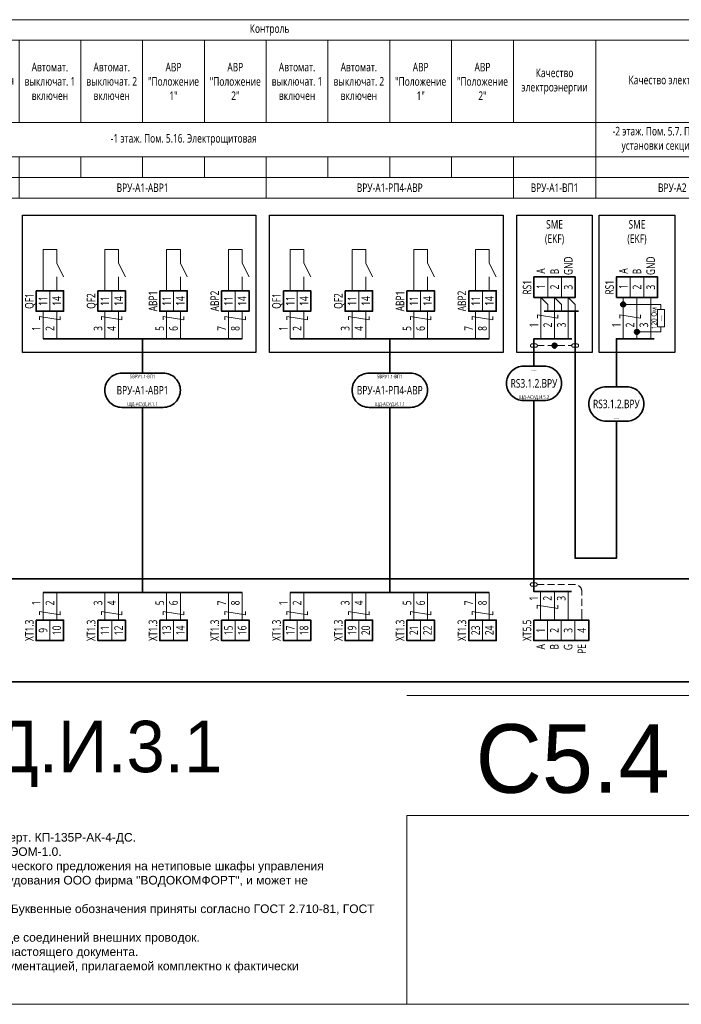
# Model space of a CAD drawing. Header units: millimetres. Extents: x -1173 to 6733, y -4591 to 345.
# Tile 14 of 93: x -475 to -282, y -2771 to -2484. Entities that reach past the tile are written whole.
import ezdxf
from ezdxf.enums import TextEntityAlignment as Align

# ---------------------------------------------------------------- set-up
doc = ezdxf.new("R2018")
doc.units = ezdxf.units.MM
doc.set_wipeout_variables(frame=1)
doc.linetypes.add('JIS_02_2.0', pattern=[3, 2, -1])
doc.layers.get('0').update_dxf_attribs({"lineweight": 15})
for name, color, linetype, lineweight in [('AK_Drawing', 7, 'Continuous', 35), ('AK_Drawing_Thin', 7, 'Continuous', 15), ('AK_Equipment', 7, 'Continuous', 35), ('AK_Multy_Wire', 7, 'Continuous', 35), ('AK_Table', 7, 'Continuous', 35), ('AK_Wire', 7, 'Continuous', 15), ('AK_Wire_Number', 7, 'Continuous', 15)]:
    doc.layers.add(name, color=color, linetype=linetype, lineweight=lineweight)
doc.layers.add('UNPLOTTED', color=2, linetype='Continuous', lineweight=15, plot=False)
doc.styles.add('CP.Text', font='arial.ttf')
doc.styles.add('PT Sans Narrow', font='PTN57F.ttf')
doc.styles.get("Standard").update_dxf_attribs({"font": 'arial.ttf'})
doc.styles.add('Trebuchet MS', font='trebuc.ttf', dxfattribs={"width": 0.75})

# ---------------------------------------------------------------- blocks, each defined once
blk = doc.blocks.new('*U1')
at = {"layer": 'UNPLOTTED'}
blk.add_line((0, 90), (-185, 90), dxfattribs=at)
for points in [[(0, 0), (-395, 0), (-395, 287), (0, 287)], [(-185, 55), (0, 55), (0, 0), (-185, 0)]]:
    blk.add_lwpolyline(points, close=True, dxfattribs=at)
blk = doc.blocks.new('*U518')
for p, q in [((284, 0), (0, 0)), ((0, -30), (284, -30))]:
    blk.add_line(p, q)
at = {"style": 'Trebuchet MS', "width": 0.75}
blk.add_attdef('TAG1', text='', height=2.5, dxfattribs=at).set_placement((2, -27), align=Align.MIDDLE_LEFT)
at = {"lineweight": 30, "width": 0.75, "flags": 104}
blk.add_attdef('CATDESC', text='', height=2.5, dxfattribs=at).set_placement((282, -25), align=Align.MIDDLE_RIGHT)
at = {"layer": 'UNPLOTTED', "style": 'Trebuchet MS', "width": 0.75, "flags": 8}
for tag, p in [('DESC1', (1, -3)), ('DESC2', (1, -5)), ('DESC3', (1, -7)), ('FAMILY', (1, -13.73)), ('SYSTEM_NAME', (1, -17.99)), ('POSITION_N', (1, -15.99))]:
    blk.add_attdef(tag, p, '', height=1, dxfattribs=at)
blk = doc.blocks.new('*T517')
at = {"layer": 'AK_Table', "color": 0, "linetype": 'ByBlock', "lineweight": -2, "transparency": 16777216}
for p, q in [((0, 0), (315, 0)), ((0, 0), (0, -52)), ((25, 0), (25, -52)), ((315, 0), (315, -52)), ((25, -6), (315, -6)), ((43, -6), (43, -30)), ((61, -6), (61, -30)), ((79, -6), (79, -30)), ((97, -6), (97, -30)), ((115, -6), (115, -30)), ((133, -6), (133, -30)), ((151, -6), (151, -30)), ((169, -6), (169, -30)), ((187, -6), (187, -30)), ((205, -6), (205, -30)), ((223, -6), (223, -30)), ((241, -6), (241, -30)), ((265, -6), (265, -52)), ((0, -30), (315, -30)), ((0, -40), (315, -40)), ((43, -40), (43, -46)), ((61, -40), (61, -46)), ((79, -40), (79, -46)), ((97, -40), (97, -52)), ((115, -40), (115, -46)), ((133, -40), (133, -46)), ((151, -40), (151, -46)), ((169, -40), (169, -52)), ((187, -40), (187, -46)), ((205, -40), (205, -46)), ((223, -40), (223, -46)), ((241, -40), (241, -52)), ((0, -46), (315, -46)), ((0, -52), (315, -52))]:
    blk.add_line(p, q, dxfattribs=at)
at = {"layer": 'AK_Table', "color": 0, "transparency": 16777216, "char_height": 2.5, "attachment_point": 5, "style": 'Trebuchet MS'}
for s, insert, width in [('Контроль ', (170, -3), 289), ('Автомат. выключат. 1 включен', (34, -18), 17), ('Автомат. выключат. 2 включен', (52, -18), 17), ('Наличие напряжения на вводе 1', (70, -18), 17), ('Наличие напряжения на вводе 2', (88, -18), 17), ('Автомат. выключат. 1 включен', (106, -18), 17), ('Автомат. выключат. 2 включен', (124, -18), 17), ('Автомат. выключат. 1 включен', (178, -18), 17), ('Автомат. выключат. 2 включен', (196, -18), 17), ('Наименование', (12.5, -15), 24), ('АВР "Положение 1"', (142, -18), 17), ('АВР "Положение 2"', (160, -18), 17), ('АВР "Положение 1"', (214, -18), 17), ('АВР "Положение 2"', (232, -18), 17), ('Качество электроэнергии', (253, -18), 23), ('Качество электроэнергии', (290, -18), 49), ('Место отбора параметра', (12.5, -35), 23), ('-2 этаж. Пом. 5.7. Помещение для установки секционных узлов', (290, -35), 49), ('-1 этаж. Пом. 5.16. Электрощитовая', (145, -35), 239), ('Чертеж установки', (12.5, -43), 23), ('Позиция', (12.5, -49), 23), ('ВРУ-А1-ВП1', (61, -49), 71), ('ВРУ-А1-АВР1', (133, -49), 71), ('ВРУ-А1-РП4-АВР', (205, -49), 71), ('ВРУ-А1-ВП1', (253, -49), 23), ('ВРУ-А2 ВП1', (290, -49), 49)]:
    blk.add_mtext(s, dxfattribs=dict(at, insert=insert, width=width))
blk = doc.blocks.new('*U56')
blk.add_lwpolyline([(-3, 5), (3, 5, -0.414214), (8, 0), (8, 0, -0.414214), (3, -5), (-3, -5, -0.414214), (-8, 0), (-8, 0, -0.414214)], format="xyb", close=True)
at = {"style": 'Trebuchet MS', "width": 0.75}
blk.add_attdef('CA_CIRCUIT_NUMBER', text='', height=2.5, dxfattribs=at).set_placement((0, 0), align=Align.MIDDLE_CENTER)
at = {"lineweight": 30, "width": 0.75, "flags": 1}
blk.add_attdef('CA_CABLE_TYPE', text='', height=2.5, rotation=90, dxfattribs=at).set_placement((0, -35), align=Align.BOTTOM_CENTER)
at = {"style": 'Trebuchet MS', "width": 0.75}
blk.add_attdef('LENGTH', text='', height=2.5, rotation=90, dxfattribs=at).set_placement((2, -34.82), align=Align.MIDDLE_CENTER)
at = {"layer": 'UNPLOTTED', "style": 'Trebuchet MS', "width": 0.75}
for tag, p in [('LOAD_NAME', (0, 4)), ('PANEL_NAME', (0, -4))]:
    blk.add_attdef(tag, text='', height=1, dxfattribs=at).set_placement(p, align=Align.MIDDLE_CENTER)
blk = doc.blocks.new('WDDOT')
for radius in [0.7, 0.5, 0.3, 0.1]:
    blk.add_circle((0, 0), radius)
blk = doc.blocks.new('*U38')
at = {"layer": 'AK_Drawing_Thin', "linetype": 'JIS_02_2.0'}
blk.add_lwpolyline([(1, 0, -0.414214), (0.5, -0.5), (-0.5, -0.5, -0.414214), (-1, 0, -0.414214), (-0.5, 0.5), (0.5, 0.5, -0.414214), (1, 0), (11, 0, -0.414214), (11.5, 0.5), (12.5, 0.5, -0.414214), (13, 0, -0.414214), (12.5, -0.5), (11.5, -0.5, -0.414214), (11, 0)], format="xyb", dxfattribs=at)
at = {"layer": 'AK_Drawing'}
blk.add_blockref('WDDOT', (6, 0), dxfattribs=at)
blk = doc.blocks.new('*U220')
blk.add_wipeout([(0, 0), (0, 6), (12, 6), (12, 0)])
blk.add_lwpolyline([(0, 0), (12, 0), (12, 6), (0, 6)], close=True)
at = {"lineweight": -2}
for points in [[(4, 0), (8, 0), (8, 6), (4, 6)], [(8, 0), (12, 0), (12, 6), (8, 6)]]:
    blk.add_lwpolyline(points, close=True, dxfattribs=at)
at = {"style": 'Trebuchet MS', "width": 0.75}
blk.add_attdef('TAG1', text='', height=2.5, rotation=90, dxfattribs=at).set_placement((-2, 3), align=Align.MIDDLE_CENTER)
at = {"style": 'Trebuchet MS', "width": 0.75, "flags": 12}
for tag, p in [('TERM01', (2, 3.22)), ('TERM02', (6, 3.06)), ('TERM03', (10, 3.03))]:
    blk.add_attdef(tag, text='', height=2.5, rotation=90, dxfattribs=at).set_placement(p, align=Align.MIDDLE_CENTER)
for tag, p in [('NOTE01', (2, 7)), ('NOTE02', (6, 7)), ('NOTE03', (10, 7))]:
    blk.add_attdef(tag, text='', height=2.5, rotation=90, dxfattribs=at).set_placement(p, align=Align.MIDDLE_RIGHT)
blk = doc.blocks.new('*U293')
at = {"layer": 'AK_Drawing', "lineweight": 30}
blk.add_lwpolyline([(-5, 40), (17, 40), (17, 0), (-5, 0)], close=True, dxfattribs=at)
at = {"layer": 'AK_Multy_Wire'}
blk.add_line((13, 12), (3, 12), dxfattribs=at)
for points in [[(12, 0), (12, 12)], [(11, 4), (0, 4), (0, 0)]]:
    blk.add_lwpolyline(points, dxfattribs=at)
at = {"layer": 'AK_Wire'}
for points in [[(4, 12), (4, 14), (2, 16)], [(2, 16), (2, 4)], [(8, 12), (8, 14), (6, 16)], [(6, 16), (6, 4)], [(12, 12), (12, 14), (10, 16)], [(10, 16), (10, 4)], [(1, 10), (1, 11), (7, 10), (7, 11)]]:
    blk.add_lwpolyline(points, dxfattribs=at)
at = {"layer": 'AK_Drawing'}
blk.add_blockref('*U38', (0, 2), dxfattribs=at)
at = {"lineweight": 30, "width": 0.75, "flags": 104}
for tag, p in [('TAG3', (6, 79)), ('TAG2', (6, 62))]:
    blk.add_attdef(tag, text='', height=2.5, dxfattribs=at).set_placement(p, align=Align.MIDDLE_CENTER)
at = {"style": 'Trebuchet MS', "width": 0.75}
blk.add_attdef('TAG1', text='', height=2.5, dxfattribs=at).set_placement((6, 48), align=Align.MIDDLE_CENTER)
at = {"layer": 'AK_Drawing', "insert": (6, 35), "char_height": 2.5, "width": 18, "attachment_point": 5, "style": 'Trebuchet MS'}
blk.add_mtext('SME\\P(EKF)', dxfattribs=at)
at = {"layer": 'AK_Wire_Number', "style": 'Trebuchet MS', "width": 0.75}
for s, p in [('1', (2, 8)), ('2', (6, 8)), ('3', (10, 8))]:
    blk.add_text(s, height=2.5, rotation=90, dxfattribs=at).set_placement(p, align=Align.BOTTOM_CENTER)
at = {"layer": 'AK_Equipment', "lineweight": 15}
ref = blk.add_blockref('*U220', (0, 16), dxfattribs=at)
ref.add_attrib('TAG1', 'RS1', dxfattribs={"layer": '0', "height": 2.5, "rotation": 90, "style": 'Trebuchet MS', "width": 0.75}).set_placement((-2, 19), align=Align.MIDDLE_CENTER)
ref.add_attrib('TERM01', '1', dxfattribs={"layer": '0', "height": 2.5, "rotation": 90, "style": 'Trebuchet MS', "width": 0.75}).set_placement((2, 19.22), align=Align.MIDDLE_CENTER)
ref.add_attrib('TERM02', '2', dxfattribs={"layer": '0', "height": 2.5, "rotation": 90, "style": 'Trebuchet MS', "width": 0.75}).set_placement((6, 19.06), align=Align.MIDDLE_CENTER)
ref.add_attrib('TERM03', '3', dxfattribs={"layer": '0', "height": 2.5, "rotation": 90, "style": 'Trebuchet MS', "width": 0.75}).set_placement((10, 19.03), align=Align.MIDDLE_CENTER)
ref.add_attrib('NOTE01', 'A', dxfattribs={"layer": '0', "height": 2.5, "rotation": 90, "style": 'Trebuchet MS', "width": 0.75}).set_placement((2, 24.53), align=Align.MIDDLE_RIGHT)
ref.add_attrib('NOTE02', 'B', dxfattribs={"layer": '0', "height": 2.5, "rotation": 90, "style": 'Trebuchet MS', "width": 0.75}).set_placement((6, 24.38), align=Align.MIDDLE_RIGHT)
ref.add_attrib('NOTE03', 'GND', dxfattribs={"layer": '0', "height": 2.5, "rotation": 90, "style": 'Trebuchet MS', "width": 0.75}).set_placement((10, 27.98), align=Align.MIDDLE_RIGHT)
blk = doc.blocks.new('*U40')
at = {"layer": 'AK_Drawing_Thin'}
for points in [[(4, 11), (4, 0)], [(-4, 0), (-4, 7)]]:
    blk.add_lwpolyline(points, dxfattribs=at)
blk.add_wipeout([(-2.5, 1), (-2.5, -1), (2.5, -1), (2.5, 1)])
for points in [[(-2.5, 0), (-4, 0)], [(4, 0), (2.5, 0)]]:
    blk.add_lwpolyline(points, dxfattribs=at)
blk.add_lwpolyline([(-2.5, 1), (-2.5, -1), (2.5, -1), (2.5, 1)], close=True, dxfattribs=at)
at = {"style": 'Trebuchet MS', "width": 0.75, "flags": 8}
for tag, height, p in [('POWER', 1, (0, 0)), ('R1', 1.5, (0, 2))]:
    blk.add_attdef(tag, text='', height=height, dxfattribs=at).set_placement(p, align=Align.MIDDLE_CENTER)
blk = doc.blocks.new('*U296')
at = {"layer": 'AK_Drawing', "lineweight": 30}
blk.add_lwpolyline([(-5, 40), (17, 40), (17, 0), (-5, 0)], close=True, dxfattribs=at)
at = {"layer": 'AK_Multy_Wire'}
blk.add_lwpolyline([(11, 4), (0, 4), (0, 0)], dxfattribs=at)
at = {"layer": 'AK_Wire'}
for points in [[(2, 16), (2, 4)], [(6, 16), (6, 4)], [(10, 16), (10, 4)], [(1, 10), (1, 11), (7, 10), (7, 11)]]:
    blk.add_lwpolyline(points, dxfattribs=at)
at = {"lineweight": 30, "width": 0.75, "flags": 104}
for tag, p in [('TAG3', (6, 79)), ('TAG2', (6, 62))]:
    blk.add_attdef(tag, text='', height=2.5, dxfattribs=at).set_placement(p, align=Align.MIDDLE_CENTER)
at = {"style": 'Trebuchet MS', "width": 0.75}
blk.add_attdef('TAG1', text='', height=2.5, dxfattribs=at).set_placement((6, 48), align=Align.MIDDLE_CENTER)
at = {"layer": 'AK_Drawing', "insert": (6, 35), "char_height": 2.5, "width": 18, "attachment_point": 5, "style": 'Trebuchet MS'}
blk.add_mtext('SME\\P(EKF)', dxfattribs=at)
at = {"layer": 'AK_Wire_Number', "style": 'Trebuchet MS', "width": 0.75}
for s, p in [('1', (2, 8)), ('2', (6, 8)), ('3', (10, 8))]:
    blk.add_text(s, height=2.5, rotation=90, dxfattribs=at).set_placement(p, align=Align.BOTTOM_CENTER)
at = {"layer": 'AK_Drawing_Thin'}
ref = blk.add_blockref('*U40', (13, 10), dxfattribs=dict(at, rotation=90))
ref.add_attrib('R1', '120 Ом', dxfattribs={"layer": '0', "height": 1.5, "rotation": 90, "style": 'Trebuchet MS', "width": 0.75}).set_placement((11, 10), align=Align.MIDDLE_CENTER)
ref.add_attrib('POWER', '-', dxfattribs={"layer": '0', "height": 1, "rotation": 90, "style": 'Trebuchet MS', "width": 5}).set_placement((13, 10), align=Align.MIDDLE_CENTER)
at = {"layer": 'AK_Drawing'}
for p in [(2, 14), (6, 6)]:
    blk.add_blockref('WDDOT', p, dxfattribs=at)
at = {"layer": 'AK_Equipment', "lineweight": 15}
ref = blk.add_blockref('*U220', (0, 16), dxfattribs=at)
ref.add_attrib('TAG1', 'RS1', dxfattribs={"layer": '0', "height": 2.5, "rotation": 90, "style": 'Trebuchet MS', "width": 0.75}).set_placement((-2, 19), align=Align.MIDDLE_CENTER)
ref.add_attrib('TERM01', '1', dxfattribs={"layer": '0', "height": 2.5, "rotation": 90, "style": 'Trebuchet MS', "width": 0.75}).set_placement((2, 19.22), align=Align.MIDDLE_CENTER)
ref.add_attrib('TERM02', '2', dxfattribs={"layer": '0', "height": 2.5, "rotation": 90, "style": 'Trebuchet MS', "width": 0.75}).set_placement((6, 19.06), align=Align.MIDDLE_CENTER)
ref.add_attrib('TERM03', '3', dxfattribs={"layer": '0', "height": 2.5, "rotation": 90, "style": 'Trebuchet MS', "width": 0.75}).set_placement((10, 19.03), align=Align.MIDDLE_CENTER)
ref.add_attrib('NOTE01', 'A', dxfattribs={"layer": '0', "height": 2.5, "rotation": 90, "style": 'Trebuchet MS', "width": 0.75}).set_placement((2, 24.53), align=Align.MIDDLE_RIGHT)
ref.add_attrib('NOTE02', 'B', dxfattribs={"layer": '0', "height": 2.5, "rotation": 90, "style": 'Trebuchet MS', "width": 0.75}).set_placement((6, 24.38), align=Align.MIDDLE_RIGHT)
ref.add_attrib('NOTE03', 'GND', dxfattribs={"layer": '0', "height": 2.5, "rotation": 90, "style": 'Trebuchet MS', "width": 0.75}).set_placement((10, 27.98), align=Align.MIDDLE_RIGHT)
blk = doc.blocks.new('*U46')
blk.add_lwpolyline([(-3, 5), (3, 5, -0.414214), (8, 0), (8, 0, -0.414214), (3, -5), (-3, -5, -0.414214), (-8, 0), (-8, 0, -0.414214)], format="xyb", close=True)
at = {"style": 'Trebuchet MS', "width": 0.75}
blk.add_attdef('CA_CIRCUIT_NUMBER', text='', height=2.5, dxfattribs=at).set_placement((0, 0), align=Align.MIDDLE_CENTER)
at = {"lineweight": 30, "width": 0.75, "flags": 1}
blk.add_attdef('CA_CABLE_TYPE', text='', height=2.5, rotation=90, dxfattribs=at).set_placement((0, -25), align=Align.BOTTOM_CENTER)
at = {"style": 'Trebuchet MS', "width": 0.75}
blk.add_attdef('LENGTH', text='', height=2.5, rotation=90, dxfattribs=at).set_placement((2, -24.82), align=Align.MIDDLE_CENTER)
at = {"layer": 'UNPLOTTED', "style": 'Trebuchet MS', "width": 0.75}
for tag, p in [('LOAD_NAME', (0, 4)), ('PANEL_NAME', (0, -4))]:
    blk.add_attdef(tag, text='', height=1, dxfattribs=at).set_placement(p, align=Align.MIDDLE_CENTER)
blk = doc.blocks.new('*U226')
blk.add_wipeout([(0, 0), (0, -6), (16, -6), (16, 0)])
blk.add_lwpolyline([(0, 0), (16, 0), (16, -6), (0, -6)], close=True)
at = {"lineweight": -2}
for points in [[(4, 0), (8, 0), (8, -6), (4, -6)], [(8, 0), (12, 0), (12, -6), (8, -6)], [(12, 0), (16, 0), (16, -6), (12, -6)]]:
    blk.add_lwpolyline(points, close=True, dxfattribs=at)
at = {"style": 'Trebuchet MS', "width": 0.75, "flags": 12}
for tag, p in [('TERM01', (2, -3)), ('TERM02', (6, -3)), ('TERM03', (10, -3)), ('TERM04', (14, -3))]:
    blk.add_attdef(tag, text='', height=2.5, rotation=90, dxfattribs=at).set_placement(p, align=Align.MIDDLE_CENTER)
at = {"style": 'Trebuchet MS', "width": 0.75}
blk.add_attdef('TAG1', text='', height=2.5, rotation=90, dxfattribs=at).set_placement((-2, -3), align=Align.MIDDLE_CENTER)
at = {"style": 'Trebuchet MS', "width": 0.75, "flags": 12}
for tag, p in [('NOTE01', (2, -7)), ('NOTE02', (6, -7)), ('NOTE03', (10, -7)), ('NOTE04', (14, -7))]:
    blk.add_attdef(tag, text='', height=2.5, rotation=90, dxfattribs=at).set_placement(p, align=Align.MIDDLE_RIGHT)
blk = doc.blocks.new('*U217')
blk.add_wipeout([(0, 0), (0, -6), (8, -6), (8, 0)])
blk.add_lwpolyline([(0, 0), (8, 0), (8, -6), (0, -6)], close=True)
at = {"lineweight": -2}
blk.add_lwpolyline([(4, 0), (8, 0), (8, -6), (4, -6)], close=True, dxfattribs=at)
at = {"style": 'Trebuchet MS', "width": 0.75, "flags": 12}
for tag, p in [('TERM01', (2, -3)), ('TERM02', (6, -3))]:
    blk.add_attdef(tag, text='', height=2.5, rotation=90, dxfattribs=at).set_placement(p, align=Align.MIDDLE_CENTER)
at = {"style": 'Trebuchet MS', "width": 0.75}
blk.add_attdef('TAG1', text='', height=2.5, rotation=90, dxfattribs=at).set_placement((-2, -3), align=Align.MIDDLE_CENTER)
at = {"style": 'Trebuchet MS', "width": 0.75, "flags": 12}
for tag, p in [('NOTE01', (2, -7)), ('NOTE02', (6, -7))]:
    blk.add_attdef(tag, text='', height=2.5, rotation=90, dxfattribs=at).set_placement(p, align=Align.MIDDLE_RIGHT)
blk = doc.blocks.new('*U502')
at = {"layer": 'AK_Wire'}
for points in [[(-2, -4), (-2, 4)], [(2, -4), (2, 4)], [(3, 2.5), (3, 1.5), (-3, 2.5), (-3, 1.5)]]:
    blk.add_lwpolyline(points, dxfattribs=at)
blk = doc.blocks.new('*U499')
at = {"layer": 'AK_Drawing', "color": 0, "linetype": 'ByBlock', "lineweight": -2, "transparency": 16777216}
for p in [(0, 0), (18, 0), (36, 0), (54, 0)]:
    blk.add_blockref('*U502', p, dxfattribs=at)
blk = doc.blocks.new('*U30')
blk.add_line((4, 0), (4, 4))
blk.add_lwpolyline([(6, 4), (4, 8), (4, 12), (0, 12), (0, 0)])
blk = doc.blocks.new('*U500')
at = {"layer": 'AK_Drawing_Thin'}
blk.add_blockref('*U30', (-4, -6.5), dxfattribs=at)
blk = doc.blocks.new('*U501')
at = {"layer": 'AK_Drawing', "color": 0, "linetype": 'ByBlock', "lineweight": -2, "transparency": 16777216}
for p in [(0, 0), (18, 0), (36, 0), (54, 0)]:
    blk.add_blockref('*U500', p, dxfattribs=at)
blk = doc.blocks.new('Z')
at = {"layer": 'AK_Wire'}
blk.add_lwpolyline([(3, 0.5), (3, -0.5), (-3, 0.5), (-3, -0.5)], dxfattribs=at)
blk = doc.blocks.new('*U503')
at = {"layer": 'AK_Wire'}
for points in [[(-2, -4), (-2, 4)], [(2, -4), (2, 4)]]:
    blk.add_lwpolyline(points, dxfattribs=at)
blk.add_blockref('Z', (0, -2), dxfattribs=at)
blk = doc.blocks.new('*U504')
at = {"layer": 'AK_Drawing', "color": 0, "linetype": 'ByBlock', "lineweight": -2, "transparency": 16777216}
for p in [(0, 0), (18, 0), (36, 0), (54, 0)]:
    blk.add_blockref('*U503', p, dxfattribs=at)
blk = doc.blocks.new('*U303')
blk.add_lwpolyline([(-6, 5), (6, 5, -0.414214), (11, 0), (11, 0, -0.414214), (6, -5), (-6, -5, -0.414214), (-11, 0), (-11, 0, -0.414214)], format="xyb", close=True)
at = {"style": 'Trebuchet MS', "width": 0.75}
blk.add_attdef('CA_CIRCUIT_NUMBER', text='', height=2.5, dxfattribs=at).set_placement((0, 0), align=Align.MIDDLE_CENTER)
at = {"lineweight": 30, "width": 0.75, "flags": 1}
blk.add_attdef('CA_CABLE_TYPE', text='', height=2.5, rotation=90, dxfattribs=at).set_placement((0, -25), align=Align.BOTTOM_CENTER)
at = {"style": 'Trebuchet MS', "width": 0.75}
blk.add_attdef('LENGTH', text='', height=2.5, rotation=90, dxfattribs=at).set_placement((2, -24.82), align=Align.MIDDLE_CENTER)
at = {"layer": 'UNPLOTTED', "style": 'Trebuchet MS', "width": 0.75}
for tag, p in [('LOAD_NAME', (0, 4)), ('PANEL_NAME', (0, -4))]:
    blk.add_attdef(tag, text='', height=1, dxfattribs=at).set_placement(p, align=Align.MIDDLE_CENTER)
blk = doc.blocks.new('*U508')
at = {"layer": 'AK_Wire'}
for points in [[(-2, -4), (-2, 4)], [(2, -4), (2, 4)], [(3, 2.5), (3, 1.5), (-3, 2.5), (-3, 1.5)]]:
    blk.add_lwpolyline(points, dxfattribs=at)
blk = doc.blocks.new('*U505')
at = {"layer": 'AK_Drawing', "color": 0, "linetype": 'ByBlock', "lineweight": -2, "transparency": 16777216}
for p in [(0, 0), (18, 0), (36, 0), (54, 0)]:
    blk.add_blockref('*U508', p, dxfattribs=at)
blk = doc.blocks.new('*U506')
at = {"layer": 'AK_Drawing_Thin'}
blk.add_blockref('*U30', (-4, -6.5), dxfattribs=at)
blk = doc.blocks.new('*U507')
at = {"layer": 'AK_Drawing', "color": 0, "linetype": 'ByBlock', "lineweight": -2, "transparency": 16777216}
for p in [(0, 0), (18, 0), (36, 0), (54, 0)]:
    blk.add_blockref('*U506', p, dxfattribs=at)
blk = doc.blocks.new('*U509')
at = {"layer": 'AK_Wire'}
for points in [[(-2, -4), (-2, 4)], [(2, -4), (2, 4)]]:
    blk.add_lwpolyline(points, dxfattribs=at)
blk.add_blockref('Z', (0, -2), dxfattribs=at)
blk = doc.blocks.new('*U510')
at = {"layer": 'AK_Drawing', "color": 0, "linetype": 'ByBlock', "lineweight": -2, "transparency": 16777216}
for p in [(0, 0), (18, 0), (36, 0), (54, 0)]:
    blk.add_blockref('*U509', p, dxfattribs=at)

msp = doc.modelspace()

# ---------------------------------------------------------------- linework, layer by layer
at = {"layer": 'AK_Drawing', "lineweight": 30}
for points in [[(-474, -2541), (-406, -2541), (-406, -2581), (-474, -2581)], [(-402, -2541), (-334, -2541), (-334, -2581), (-402, -2581)]]:
    msp.add_lwpolyline(points, close=True, dxfattribs=at)
at = {"layer": 'AK_Multy_Wire'}
for p, q in [((-410, -2577), (-468, -2577)), ((-338, -2577), (-396, -2577)), ((-410, -2651), (-468, -2651)), ((-338, -2651), (-396, -2651))]:
    msp.add_line(p, q, dxfattribs=at)
for points in [[(-439, -2577), (-439, -2587)], [(-367, -2577), (-367, -2587)], [(-325, -2581), (-325, -2585)], [(-439, -2597), (-439, -2651)], [(-367, -2597), (-367, -2651)], [(-325, -2595), (-325, -2647)], [(-314.06, -2650.65), (-325.06, -2650.65), (-325.06, -2644.65)]]:
    msp.add_lwpolyline(points, dxfattribs=at)
at = {"layer": 'AK_Wire'}
msp.add_lwpolyline([(-324.06, -2655.65), (-324.06, -2654.65), (-318.06, -2655.65), (-318.06, -2654.65)], dxfattribs=at)
at = {"layer": 'UNPLOTTED', "color": 2, "true_color": 0xf1eb1f}
msp.add_xline((-778, -2771), (1, 0), dxfattribs=at)

# ---------------------------------------------------------------- block references
msp.add_blockref('*T517', (-572, -2484))
at = {"layer": 'AK_Drawing'}
msp.add_blockref('*U504', (-466, -2655), dxfattribs=at)
at = {"layer": 'AK_Equipment'}
msp.add_blockref('*U518', (-562, -2647), dxfattribs=at)
at = {"layer": 'AK_Multy_Wire', "ltscale": 10}
for name, p, values in [('*U56', (-325, -2590), {'CA_CIRCUIT_NUMBER': 'RS3.1.2.ВРУ', 'PANEL_NAME': 'ЩД-АСУД.И.5.2', 'LOAD_NAME': '----'}), ('*U303', (-439, -2592), {'CA_CIRCUIT_NUMBER': 'ВРУ-А1-АВР1', 'PANEL_NAME': 'ЩД-АСУД.И.1.1', 'LOAD_NAME': '5ВРУ1.1-ВП1'}), ('*U303', (-367, -2592), {'CA_CIRCUIT_NUMBER': 'ВРУ-А1-РП4-АВР', 'PANEL_NAME': 'ЩД-АСУД.И.1.1', 'LOAD_NAME': '5ВРУ1.1-ВП1'}), ('*U46', (-301, -2596), {'CA_CIRCUIT_NUMBER': 'RS3.1.2.ВРУ', 'PANEL_NAME': '----'})]:
    msp.add_blockref(name, p, dxfattribs=at).add_auto_attribs(values)
at = {"layer": 'UNPLOTTED'}
msp.add_blockref('*U1', (-177, -2771), dxfattribs=at)

# ---------------------------------------------------------------- texts
at = {"insert": (-567, -2766), "char_height": 2.5, "width": 200, "attachment_point": 7, "style": 'CP.Text'}
msp.add_mtext('\\pxql;Примечания:\\P\\pi-2,l3,t3;1. ^IЩит диспетчеризации ЩД-АСУД.И.3.1 заказан в черт. КП-135Р-АК-4-ДС.\\P2.^IПодключение к щитам ВРУ паркинга см. КП-133Р-ЭОМ-1.0.\\P3.^IСхема разработана на основании технико-коммерческого предложения на нетиповые шкафы управления МЕГАТРОН, предоставленной поставщиком оборудования ООО фирма "ВОДОКОМФОРТ", и может не соответствовать конечной поставке.\\P4.^IПриборы и аппаратура КИПиА показаны условно. Буквенные обозначения приняты согласно ГОСТ 2.710-81, ГОСТ 21.208-2013.\\P5.^IПроектные длины кабелей и труб согласно таблице соединений внешних проводок.\\P6.^IТиповые схемы подключения приведены в конце настоящего документа.\\P7.^IПодключение кабелей вести в соответствии с документацией, прилагаемой комплектно к фактически смонтированному оборудованию.', dxfattribs=at)
at = {"layer": 'AK_Wire_Number', "style": 'Trebuchet MS', "width": 0.75}
for s, p in [('1', (-468, -2574)), ('2', (-464, -2574)), ('3', (-450, -2574)), ('4', (-446, -2574)), ('5', (-432, -2574)), ('6', (-428, -2574)), ('7', (-414, -2574)), ('8', (-410, -2574)), ('1', (-396, -2574)), ('2', (-392, -2574)), ('3', (-378, -2574)), ('4', (-374, -2574)), ('5', (-360, -2574)), ('6', (-356, -2574)), ('7', (-342, -2574)), ('8', (-338, -2574)), ('1', (-468, -2654)), ('2', (-464, -2654)), ('3', (-450, -2654)), ('4', (-446, -2654)), ('5', (-432, -2654)), ('6', (-428, -2654)), ('7', (-414, -2654)), ('8', (-410, -2654)), ('1', (-396, -2654)), ('2', (-392, -2654)), ('3', (-378, -2654)), ('4', (-374, -2654)), ('5', (-360, -2654)), ('6', (-356, -2654)), ('7', (-342, -2654)), ('8', (-338, -2654)), ('1', (-323.06, -2652.65)), ('2', (-319.06, -2652.65)), ('3', (-315.06, -2652.65))]:
    msp.add_text(s, height=2.5, rotation=90, dxfattribs=at).set_placement(p, align=Align.BOTTOM_CENTER)
at = {"layer": 'UNPLOTTED', "color": 3, "style": 'PT Sans Narrow'}
msp.add_text('ЩД-АСУД.И.3.1', height=15, dxfattribs=at).set_placement((-562.51, -2703.35))
msp.add_text('С5.4', height=20, dxfattribs=at).set_placement((-285.51, -2709.35), align=Align.RIGHT)

# ---------------------------------------------------------------- next in the draw order: block references
at = {"layer": 'AK_Drawing'}
ref = msp.add_blockref('*U293', (-325, -2581), dxfattribs=at)
lines = msp.add_mtext('\\W0.7500;\\~', dxfattribs={"layer": '0', "insert": (-319, -2519), "char_height": 22, "attachment_point": 1})
ref.add_attrib('TAG2', '', (-319, -2519), dxfattribs={"flags": 104}).embed_mtext(lines)
lines = msp.add_mtext('\\W0.7500;\\~', dxfattribs={"layer": '0', "insert": (-319, -2502), "char_height": 22, "attachment_point": 1})
ref.add_attrib('TAG3', '', (-319, -2502), dxfattribs={"flags": 104}).embed_mtext(lines)
ref = msp.add_blockref('*U296', (-301, -2581), dxfattribs=at)
lines = msp.add_mtext('\\W0.7500; ', dxfattribs={"layer": '0', "insert": (-295, -2519), "char_height": 22, "attachment_point": 1})
ref.add_attrib('TAG2', '', (-295, -2519), dxfattribs={"flags": 104}).embed_mtext(lines)
lines = msp.add_mtext('\\W0.7500; ', dxfattribs={"layer": '0', "insert": (-295, -2502), "char_height": 22, "attachment_point": 1})
ref.add_attrib('TAG3', '', (-295, -2502), dxfattribs={"flags": 104}).embed_mtext(lines)
at = {"layer": 'AK_Equipment', "lineweight": 15}
ref = msp.add_blockref('*U217', (-470, -2563), dxfattribs=at)
ref.add_attrib('TAG1', 'QF1', dxfattribs={"layer": '0', "height": 2.5, "rotation": 90, "style": 'Trebuchet MS', "width": 0.75}).set_placement((-472, -2566), align=Align.MIDDLE_CENTER)
ref.add_attrib('TERM01', '11', dxfattribs={"layer": '0', "height": 2.5, "rotation": 90, "style": 'Trebuchet MS', "width": 0.75}).set_placement((-468, -2566), align=Align.MIDDLE_CENTER)
ref.add_attrib('TERM02', '14', dxfattribs={"layer": '0', "height": 2.5, "rotation": 90, "style": 'Trebuchet MS', "width": 0.75}).set_placement((-464, -2566), align=Align.MIDDLE_CENTER)
ref = msp.add_blockref('*U217', (-452, -2563), dxfattribs=at)
ref.add_attrib('TAG1', 'QF2', dxfattribs={"layer": '0', "height": 2.5, "rotation": 90, "style": 'Trebuchet MS', "width": 0.75}).set_placement((-454, -2566), align=Align.MIDDLE_CENTER)
ref.add_attrib('TERM01', '11', dxfattribs={"layer": '0', "height": 2.5, "rotation": 90, "style": 'Trebuchet MS', "width": 0.75}).set_placement((-450, -2566), align=Align.MIDDLE_CENTER)
ref.add_attrib('TERM02', '14', dxfattribs={"layer": '0', "height": 2.5, "rotation": 90, "style": 'Trebuchet MS', "width": 0.75}).set_placement((-446, -2566), align=Align.MIDDLE_CENTER)
ref = msp.add_blockref('*U217', (-398, -2563), dxfattribs=at)
ref.add_attrib('TAG1', 'QF1', dxfattribs={"layer": '0', "height": 2.5, "rotation": 90, "style": 'Trebuchet MS', "width": 0.75}).set_placement((-400, -2566), align=Align.MIDDLE_CENTER)
ref.add_attrib('TERM01', '11', dxfattribs={"layer": '0', "height": 2.5, "rotation": 90, "style": 'Trebuchet MS', "width": 0.75}).set_placement((-396, -2566), align=Align.MIDDLE_CENTER)
ref.add_attrib('TERM02', '14', dxfattribs={"layer": '0', "height": 2.5, "rotation": 90, "style": 'Trebuchet MS', "width": 0.75}).set_placement((-392, -2566), align=Align.MIDDLE_CENTER)
ref = msp.add_blockref('*U217', (-380, -2563), dxfattribs=at)
ref.add_attrib('TAG1', 'QF2', dxfattribs={"layer": '0', "height": 2.5, "rotation": 90, "style": 'Trebuchet MS', "width": 0.75}).set_placement((-382, -2566), align=Align.MIDDLE_CENTER)
ref.add_attrib('TERM01', '11', dxfattribs={"layer": '0', "height": 2.5, "rotation": 90, "style": 'Trebuchet MS', "width": 0.75}).set_placement((-378, -2566), align=Align.MIDDLE_CENTER)
ref.add_attrib('TERM02', '14', dxfattribs={"layer": '0', "height": 2.5, "rotation": 90, "style": 'Trebuchet MS', "width": 0.75}).set_placement((-374, -2566), align=Align.MIDDLE_CENTER)
ref = msp.add_blockref('*U217', (-470, -2659), dxfattribs=at)
ref.add_attrib('TAG1', 'XT1.3', dxfattribs={"layer": '0', "height": 2.5, "rotation": 90, "style": 'Trebuchet MS', "width": 0.75}).set_placement((-472, -2662), align=Align.MIDDLE_CENTER)
ref.add_attrib('TERM01', '9', dxfattribs={"layer": '0', "height": 2.5, "rotation": 90, "style": 'Trebuchet MS', "width": 0.75}).set_placement((-468, -2662), align=Align.MIDDLE_CENTER)
ref.add_attrib('TERM02', '10', dxfattribs={"layer": '0', "height": 2.5, "rotation": 90, "style": 'Trebuchet MS', "width": 0.75}).set_placement((-464, -2662), align=Align.MIDDLE_CENTER)
ref = msp.add_blockref('*U217', (-452, -2659), dxfattribs=at)
ref.add_attrib('TAG1', 'XT1.3', dxfattribs={"layer": '0', "height": 2.5, "rotation": 90, "style": 'Trebuchet MS', "width": 0.75}).set_placement((-454, -2662), align=Align.MIDDLE_CENTER)
ref.add_attrib('TERM01', '11', dxfattribs={"layer": '0', "height": 2.5, "rotation": 90, "style": 'Trebuchet MS', "width": 0.75}).set_placement((-450, -2662), align=Align.MIDDLE_CENTER)
ref.add_attrib('TERM02', '12', dxfattribs={"layer": '0', "height": 2.5, "rotation": 90, "style": 'Trebuchet MS', "width": 0.75}).set_placement((-446, -2662), align=Align.MIDDLE_CENTER)
ref = msp.add_blockref('*U217', (-434, -2659), dxfattribs=at)
ref.add_attrib('TAG1', 'XT1.3', dxfattribs={"layer": '0', "height": 2.5, "rotation": 90, "style": 'Trebuchet MS', "width": 0.75}).set_placement((-436, -2662), align=Align.MIDDLE_CENTER)
ref.add_attrib('TERM01', '13', dxfattribs={"layer": '0', "height": 2.5, "rotation": 90, "style": 'Trebuchet MS', "width": 0.75}).set_placement((-432, -2662), align=Align.MIDDLE_CENTER)
ref.add_attrib('TERM02', '14', dxfattribs={"layer": '0', "height": 2.5, "rotation": 90, "style": 'Trebuchet MS', "width": 0.75}).set_placement((-428, -2662), align=Align.MIDDLE_CENTER)
ref = msp.add_blockref('*U217', (-416, -2659), dxfattribs=at)
ref.add_attrib('TAG1', 'XT1.3', dxfattribs={"layer": '0', "height": 2.5, "rotation": 90, "style": 'Trebuchet MS', "width": 0.75}).set_placement((-418, -2662), align=Align.MIDDLE_CENTER)
ref.add_attrib('TERM01', '15', dxfattribs={"layer": '0', "height": 2.5, "rotation": 90, "style": 'Trebuchet MS', "width": 0.75}).set_placement((-414, -2662), align=Align.MIDDLE_CENTER)
ref.add_attrib('TERM02', '16', dxfattribs={"layer": '0', "height": 2.5, "rotation": 90, "style": 'Trebuchet MS', "width": 0.75}).set_placement((-410, -2662), align=Align.MIDDLE_CENTER)
ref = msp.add_blockref('*U217', (-398, -2659), dxfattribs=at)
ref.add_attrib('TAG1', 'XT1.3', dxfattribs={"layer": '0', "height": 2.5, "rotation": 90, "style": 'Trebuchet MS', "width": 0.75}).set_placement((-400, -2662), align=Align.MIDDLE_CENTER)
ref.add_attrib('TERM01', '17', dxfattribs={"layer": '0', "height": 2.5, "rotation": 90, "style": 'Trebuchet MS', "width": 0.75}).set_placement((-396, -2662), align=Align.MIDDLE_CENTER)
ref.add_attrib('TERM02', '18', dxfattribs={"layer": '0', "height": 2.5, "rotation": 90, "style": 'Trebuchet MS', "width": 0.75}).set_placement((-392, -2662), align=Align.MIDDLE_CENTER)
ref = msp.add_blockref('*U217', (-380, -2659), dxfattribs=at)
ref.add_attrib('TAG1', 'XT1.3', dxfattribs={"layer": '0', "height": 2.5, "rotation": 90, "style": 'Trebuchet MS', "width": 0.75}).set_placement((-382, -2662), align=Align.MIDDLE_CENTER)
ref.add_attrib('TERM01', '19', dxfattribs={"layer": '0', "height": 2.5, "rotation": 90, "style": 'Trebuchet MS', "width": 0.75}).set_placement((-378, -2662), align=Align.MIDDLE_CENTER)
ref.add_attrib('TERM02', '20', dxfattribs={"layer": '0', "height": 2.5, "rotation": 90, "style": 'Trebuchet MS', "width": 0.75}).set_placement((-374, -2662), align=Align.MIDDLE_CENTER)
ref = msp.add_blockref('*U217', (-362, -2659), dxfattribs=at)
ref.add_attrib('TAG1', 'XT1.3', dxfattribs={"layer": '0', "height": 2.5, "rotation": 90, "style": 'Trebuchet MS', "width": 0.75}).set_placement((-364, -2662), align=Align.MIDDLE_CENTER)
ref.add_attrib('TERM01', '21', dxfattribs={"layer": '0', "height": 2.5, "rotation": 90, "style": 'Trebuchet MS', "width": 0.75}).set_placement((-360, -2662), align=Align.MIDDLE_CENTER)
ref.add_attrib('TERM02', '22', dxfattribs={"layer": '0', "height": 2.5, "rotation": 90, "style": 'Trebuchet MS', "width": 0.75}).set_placement((-356, -2662), align=Align.MIDDLE_CENTER)
ref = msp.add_blockref('*U217', (-344, -2659), dxfattribs=at)
ref.add_attrib('TAG1', 'XT1.3', dxfattribs={"layer": '0', "height": 2.5, "rotation": 90, "style": 'Trebuchet MS', "width": 0.75}).set_placement((-346, -2662), align=Align.MIDDLE_CENTER)
ref.add_attrib('TERM01', '23', dxfattribs={"layer": '0', "height": 2.5, "rotation": 90, "style": 'Trebuchet MS', "width": 0.75}).set_placement((-342, -2662), align=Align.MIDDLE_CENTER)
ref.add_attrib('TERM02', '24', dxfattribs={"layer": '0', "height": 2.5, "rotation": 90, "style": 'Trebuchet MS', "width": 0.75}).set_placement((-338, -2662), align=Align.MIDDLE_CENTER)
ref = msp.add_blockref('*U226', (-325.06, -2659), dxfattribs=at)
ref.add_attrib('TAG1', 'XT5.5', dxfattribs={"layer": '0', "height": 2.5, "rotation": 90, "style": 'Trebuchet MS', "width": 0.75}).set_placement((-327.06, -2662), align=Align.MIDDLE_CENTER)
ref.add_attrib('TERM01', '1', dxfattribs={"layer": '0', "height": 2.5, "rotation": 90, "style": 'Trebuchet MS', "width": 0.75}).set_placement((-323.06, -2662), align=Align.MIDDLE_CENTER)
ref.add_attrib('TERM02', '2', dxfattribs={"layer": '0', "height": 2.5, "rotation": 90, "style": 'Trebuchet MS', "width": 0.75}).set_placement((-319.06, -2662), align=Align.MIDDLE_CENTER)
ref.add_attrib('TERM03', '3', dxfattribs={"layer": '0', "height": 2.5, "rotation": 90, "style": 'Trebuchet MS', "width": 0.75}).set_placement((-315.06, -2662), align=Align.MIDDLE_CENTER)
ref.add_attrib('TERM04', '4', dxfattribs={"layer": '0', "height": 2.5, "rotation": 90, "style": 'Trebuchet MS', "width": 0.75}).set_placement((-311.06, -2662), align=Align.MIDDLE_CENTER)
ref.add_attrib('NOTE01', 'A', dxfattribs={"layer": '0', "height": 2.5, "rotation": 90, "style": 'Trebuchet MS', "width": 0.75}).set_placement((-323.06, -2666), align=Align.MIDDLE_RIGHT)
ref.add_attrib('NOTE02', 'B', dxfattribs={"layer": '0', "height": 2.5, "rotation": 90, "style": 'Trebuchet MS', "width": 0.75}).set_placement((-319.06, -2666), align=Align.MIDDLE_RIGHT)
ref.add_attrib('NOTE03', 'G', dxfattribs={"layer": '0', "height": 2.5, "rotation": 90, "style": 'Trebuchet MS', "width": 0.75}).set_placement((-315.06, -2666), align=Align.MIDDLE_RIGHT)
ref.add_attrib('NOTE04', 'PE', dxfattribs={"layer": '0', "height": 2.5, "rotation": 90, "style": 'Trebuchet MS', "width": 0.75}).set_placement((-311.06, -2666), align=Align.MIDDLE_RIGHT)

# ---------------------------------------------------------------- next in the draw order: linework, layer by layer
at = {"layer": 'AK_Drawing_Thin', "linetype": 'JIS_02_2.0'}
msp.add_lwpolyline([(-311.06, -2659), (-311.06, -2657.82), (-311.06, -2650.65, 0.414214), (-313.06, -2648.65), (-324.06, -2648.65, -0.414214), (-324.56, -2649.15), (-325.56, -2649.15, -0.414214), (-326.06, -2648.65, -0.414214), (-325.56, -2648.15), (-324.56, -2648.15, -0.414214), (-324.06, -2648.65)], format="xyb", dxfattribs=at)
at = {"layer": 'AK_Multy_Wire'}
for points in [[(-313, -2581), (-313, -2641), (-301, -2641), (-301, -2601)], [(-301, -2581), (-301, -2591)]]:
    msp.add_lwpolyline(points, dxfattribs=at)
at = {"layer": 'AK_Wire'}
for points in [[(-323.06, -2659), (-323.06, -2650.65)], [(-319.06, -2659), (-319.06, -2650.65)], [(-315.06, -2659), (-315.06, -2650.65)]]:
    msp.add_lwpolyline(points, dxfattribs=at)

# ---------------------------------------------------------------- next in the draw order: block references
at = {"layer": 'AK_Drawing'}
for name, p in [('*U501', (-464, -2556.5)), ('*U507', (-392, -2556.5)), ('*U499', (-466, -2573)), ('*U505', (-394, -2573)), ('*U510', (-394, -2655))]:
    msp.add_blockref(name, p, dxfattribs=at)

# ---------------------------------------------------------------- next in the draw order: block references
at = {"layer": 'AK_Equipment', "lineweight": 15}
ref = msp.add_blockref('*U217', (-434, -2563), dxfattribs=at)
ref.add_attrib('TAG1', 'АВР1', dxfattribs={"layer": '0', "height": 2.5, "rotation": 90, "style": 'Trebuchet MS', "width": 0.75}).set_placement((-436, -2566), align=Align.MIDDLE_CENTER)
ref.add_attrib('TERM01', '11', dxfattribs={"layer": '0', "height": 2.5, "rotation": 90, "style": 'Trebuchet MS', "width": 0.75}).set_placement((-432, -2566), align=Align.MIDDLE_CENTER)
ref.add_attrib('TERM02', '14', dxfattribs={"layer": '0', "height": 2.5, "rotation": 90, "style": 'Trebuchet MS', "width": 0.75}).set_placement((-428, -2566), align=Align.MIDDLE_CENTER)
ref = msp.add_blockref('*U217', (-416, -2563), dxfattribs=at)
ref.add_attrib('TAG1', 'АВР2', dxfattribs={"layer": '0', "height": 2.5, "rotation": 90, "style": 'Trebuchet MS', "width": 0.75}).set_placement((-418, -2566), align=Align.MIDDLE_CENTER)
ref.add_attrib('TERM01', '11', dxfattribs={"layer": '0', "height": 2.5, "rotation": 90, "style": 'Trebuchet MS', "width": 0.75}).set_placement((-414, -2566), align=Align.MIDDLE_CENTER)
ref.add_attrib('TERM02', '14', dxfattribs={"layer": '0', "height": 2.5, "rotation": 90, "style": 'Trebuchet MS', "width": 0.75}).set_placement((-410, -2566), align=Align.MIDDLE_CENTER)
ref = msp.add_blockref('*U217', (-362, -2563), dxfattribs=at)
ref.add_attrib('TAG1', 'АВР1', dxfattribs={"layer": '0', "height": 2.5, "rotation": 90, "style": 'Trebuchet MS', "width": 0.75}).set_placement((-364, -2566), align=Align.MIDDLE_CENTER)
ref.add_attrib('TERM01', '11', dxfattribs={"layer": '0', "height": 2.5, "rotation": 90, "style": 'Trebuchet MS', "width": 0.75}).set_placement((-360, -2566), align=Align.MIDDLE_CENTER)
ref.add_attrib('TERM02', '14', dxfattribs={"layer": '0', "height": 2.5, "rotation": 90, "style": 'Trebuchet MS', "width": 0.75}).set_placement((-356, -2566), align=Align.MIDDLE_CENTER)
ref = msp.add_blockref('*U217', (-344, -2563), dxfattribs=at)
ref.add_attrib('TAG1', 'АВР2', dxfattribs={"layer": '0', "height": 2.5, "rotation": 90, "style": 'Trebuchet MS', "width": 0.75}).set_placement((-346, -2566), align=Align.MIDDLE_CENTER)
ref.add_attrib('TERM01', '11', dxfattribs={"layer": '0', "height": 2.5, "rotation": 90, "style": 'Trebuchet MS', "width": 0.75}).set_placement((-342, -2566), align=Align.MIDDLE_CENTER)
ref.add_attrib('TERM02', '14', dxfattribs={"layer": '0', "height": 2.5, "rotation": 90, "style": 'Trebuchet MS', "width": 0.75}).set_placement((-338, -2566), align=Align.MIDDLE_CENTER)

doc.saveas('drawing.dxf')
